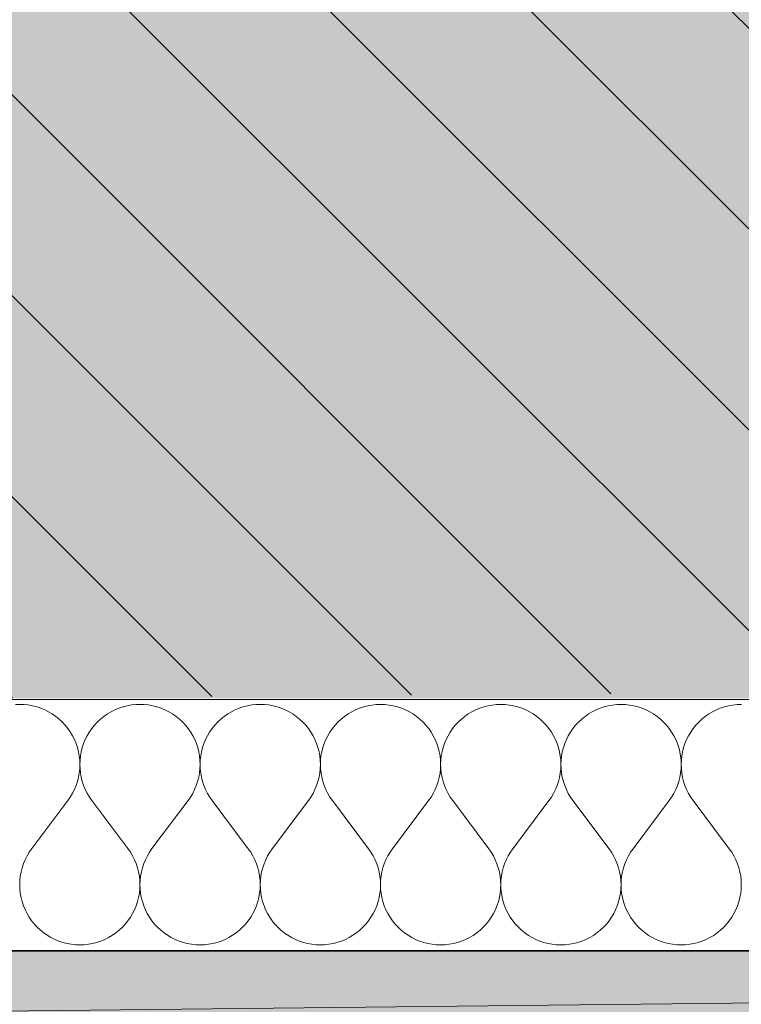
# Model space of a CAD drawing. Header units: millimetres. Extents: x -40276 to 214973, y -147941 to 35228.
# Tile 142 of 256: x -9448 to -8990, y 157 to 781. Entities that reach past the tile are written whole.
import ezdxf

# ---------------------------------------------------------------- set-up
doc = ezdxf.new("R2010")
doc.units = ezdxf.units.MM
doc.header["$MEASUREMENT"] = 0
doc.linetypes.add('Wipeout_Contour', pattern=[1000, 0, -1000])
for name, color, linetype in [('1._POHLED ZÁPADNÍ_2_0_plochy', 7, 'Continuous'), ('1._POHLED ZÁPADNÍ_2_2D prvky - obecné', 7, 'Continuous'), ('1._POHLED ZÁPADNÍ_2_akustické prvky', 7, 'Continuous'), ('1._POHLED ZÁPADNÍ_2_BT_ortho', 7, 'Continuous'), ('1._POHLED ZÁPADNÍ_2_Nové_Výplně – Řezové', 7, 'Continuous'), ('1._POHLED ZÁPADNÍ_2_Výplně – Řezové', 7, 'Continuous')]:
    doc.layers.add(name, color=color, linetype=linetype)

# ---------------------------------------------------------------- blocks, each defined once
blk = doc.blocks.new('*X8', base_point=(-42174.69, -26223.67))
at = {"layer": '1._POHLED ZÁPADNÍ_2_Nové_Výplně – Řezové', "color": 21, "linetype": 'Continuous', "lineweight": 20, "true_color": 0xffaaaa}
for p, q in [((-9447.57, 347.56), (-9450.28, 347.47)), ((-9444.85, 347.47), (-9447.57, 347.56)), ((-9442.14, 347.18), (-9444.85, 347.47)), ((-9439.46, 346.69), (-9442.14, 347.18)), ((-9436.83, 346.02), (-9439.46, 346.69)), ((-9434.25, 345.16), (-9436.83, 346.02)), ((-9431.73, 344.12), (-9434.25, 345.16)), ((-9429.3, 342.9), (-9431.73, 344.12)), ((-9387.21, 344.11), (-9389.64, 342.89)), ((-9384.69, 345.15), (-9387.21, 344.11)), ((-9382.11, 346.01), (-9384.69, 345.15)), ((-9379.48, 346.68), (-9382.11, 346.01)), ((-9376.8, 347.17), (-9379.48, 346.68)), ((-9374.09, 347.46), (-9376.8, 347.17)), ((-9371.38, 347.55), (-9374.09, 347.46)), ((-9368.66, 347.46), (-9371.38, 347.55)), ((-9365.95, 347.16), (-9368.66, 347.46)), ((-9363.27, 346.68), (-9365.95, 347.16)), ((-9360.64, 346.01), (-9363.27, 346.68)), ((-9358.06, 345.15), (-9360.64, 346.01)), ((-9355.54, 344.11), (-9358.06, 345.15)), ((-9353.11, 342.89), (-9355.54, 344.11)), ((-9311.02, 344.1), (-9313.45, 342.88)), ((-9308.5, 345.14), (-9311.02, 344.1)), ((-9305.92, 346), (-9308.5, 345.14)), ((-9303.29, 346.67), (-9305.92, 346)), ((-9300.61, 347.15), (-9303.29, 346.67)), ((-9297.9, 347.44), (-9300.61, 347.15)), ((-9295.18, 347.54), (-9297.9, 347.44)), ((-9292.47, 347.44), (-9295.18, 347.54)), ((-9289.76, 347.15), (-9292.47, 347.44)), ((-9287.08, 346.67), (-9289.76, 347.15)), ((-9284.45, 346), (-9287.08, 346.67)), ((-9281.87, 345.14), (-9284.45, 346)), ((-9279.35, 344.09), (-9281.87, 345.14)), ((-9276.92, 342.88), (-9279.35, 344.09)), ((-9234.83, 344.09), (-9237.26, 342.87)), ((-9232.31, 345.13), (-9234.83, 344.09)), ((-9229.73, 345.99), (-9232.31, 345.13)), ((-9227.1, 346.66), (-9229.73, 345.99)), ((-9224.42, 347.14), (-9227.1, 346.66)), ((-9221.71, 347.43), (-9224.42, 347.14)), ((-9218.99, 347.53), (-9221.71, 347.43)), ((-9216.28, 347.43), (-9218.99, 347.53)), ((-9213.57, 347.14), (-9216.28, 347.43)), ((-9210.89, 346.66), (-9213.57, 347.14)), ((-9208.26, 345.98), (-9210.89, 346.66)), ((-9205.68, 345.12), (-9208.26, 345.98)), ((-9203.16, 344.08), (-9205.68, 345.12)), ((-9200.73, 342.86), (-9203.16, 344.08)), ((-9158.64, 344.08), (-9161.07, 342.86)), ((-9156.12, 345.12), (-9158.64, 344.08)), ((-9153.54, 345.98), (-9156.12, 345.12)), ((-9150.9, 346.65), (-9153.54, 345.98)), ((-9148.23, 347.13), (-9150.9, 346.65)), ((-9145.52, 347.42), (-9148.23, 347.13)), ((-9142.8, 347.52), (-9145.52, 347.42)), ((-9140.09, 347.42), (-9142.8, 347.52)), ((-9137.38, 347.13), (-9140.09, 347.42)), ((-9134.7, 346.65), (-9137.38, 347.13)), ((-9132.07, 345.97), (-9134.7, 346.65)), ((-9129.49, 345.11), (-9132.07, 345.97)), ((-9126.97, 344.07), (-9129.49, 345.11)), ((-9124.54, 342.85), (-9126.97, 344.07)), ((-9082.45, 344.06), (-9084.88, 342.85)), ((-9079.93, 345.1), (-9082.45, 344.06)), ((-9077.35, 345.96), (-9079.93, 345.1)), ((-9074.71, 346.64), (-9077.35, 345.96)), ((-9072.04, 347.12), (-9074.71, 346.64)), ((-9069.33, 347.41), (-9072.04, 347.12)), ((-9066.61, 347.51), (-9069.33, 347.41)), ((-9063.89, 347.41), (-9066.61, 347.51)), ((-9061.19, 347.12), (-9063.89, 347.41)), ((-9058.51, 346.63), (-9061.19, 347.12)), ((-9055.88, 345.96), (-9058.51, 346.63)), ((-9053.3, 345.1), (-9055.88, 345.96)), ((-9050.78, 344.06), (-9053.3, 345.1)), ((-9048.35, 342.84), (-9050.78, 344.06)), ((-9006.25, 344.05), (-9008.69, 342.83)), ((-9003.74, 345.09), (-9006.25, 344.05)), ((-9001.16, 345.95), (-9003.74, 345.09)), ((-8998.52, 346.62), (-9001.16, 345.95)), ((-8995.85, 347.11), (-8998.52, 346.62)), ((-8993.14, 347.4), (-8995.85, 347.11)), ((-8990.42, 347.49), (-8993.14, 347.4)), ((-9426.96, 341.51), (-9429.3, 342.9)), ((-9424.73, 339.96), (-9426.96, 341.51)), ((-9422.61, 338.25), (-9424.73, 339.96)), ((-9420.62, 336.39), (-9422.61, 338.25)), ((-9396.33, 338.25), (-9398.32, 336.39)), ((-9394.21, 339.95), (-9396.33, 338.25)), ((-9391.98, 341.5), (-9394.21, 339.95)), ((-9389.64, 342.89), (-9391.98, 341.5)), ((-9350.77, 341.5), (-9353.11, 342.89)), ((-9348.54, 339.95), (-9350.77, 341.5)), ((-9346.42, 338.24), (-9348.54, 339.95)), ((-9344.43, 336.38), (-9346.42, 338.24)), ((-9320.14, 338.23), (-9322.13, 336.38)), ((-9318.02, 339.94), (-9320.14, 338.23)), ((-9315.79, 341.49), (-9318.02, 339.94)), ((-9313.45, 342.88), (-9315.79, 341.49)), ((-9274.58, 341.49), (-9276.92, 342.88)), ((-9272.35, 339.93), (-9274.58, 341.49)), ((-9270.23, 338.23), (-9272.35, 339.93)), ((-9268.24, 336.37), (-9270.23, 338.23)), ((-9243.95, 338.22), (-9245.94, 336.37)), ((-9241.83, 339.93), (-9243.95, 338.22)), ((-9239.6, 341.48), (-9241.83, 339.93)), ((-9237.26, 342.87), (-9239.6, 341.48)), ((-9198.39, 341.47), (-9200.73, 342.86)), ((-9196.16, 339.92), (-9198.39, 341.47)), ((-9194.04, 338.21), (-9196.16, 339.92)), ((-9192.05, 336.36), (-9194.04, 338.21)), ((-9167.76, 338.21), (-9169.75, 336.36)), ((-9165.64, 339.92), (-9167.76, 338.21)), ((-9163.41, 341.47), (-9165.64, 339.92)), ((-9161.07, 342.86), (-9163.41, 341.47)), ((-9122.2, 341.46), (-9124.54, 342.85)), ((-9119.97, 339.91), (-9122.2, 341.46)), ((-9117.85, 338.2), (-9119.97, 339.91)), ((-9115.86, 336.35), (-9117.85, 338.2)), ((-9091.57, 338.2), (-9093.56, 336.34)), ((-9089.45, 339.91), (-9091.57, 338.2)), ((-9087.22, 341.46), (-9089.45, 339.91)), ((-9084.88, 342.85), (-9087.22, 341.46)), ((-9046.01, 341.45), (-9048.35, 342.84)), ((-9043.78, 339.9), (-9046.01, 341.45)), ((-9041.66, 338.19), (-9043.78, 339.9)), ((-9039.67, 336.34), (-9041.66, 338.19)), ((-9015.38, 338.19), (-9017.37, 336.33)), ((-9013.26, 339.89), (-9015.38, 338.19)), ((-9011.03, 341.45), (-9013.26, 339.89)), ((-9008.69, 342.83), (-9011.03, 341.45)), ((-9418.77, 334.4), (-9420.62, 336.39)), ((-9417.06, 332.28), (-9418.77, 334.4)), ((-9415.51, 330.05), (-9417.06, 332.28)), ((-9401.88, 332.28), (-9403.43, 330.05)), ((-9400.18, 334.4), (-9401.88, 332.28)), ((-9398.32, 336.39), (-9400.18, 334.4)), ((-9342.58, 334.39), (-9344.43, 336.38)), ((-9340.87, 332.27), (-9342.58, 334.39)), ((-9339.32, 330.04), (-9340.87, 332.27)), ((-9325.69, 332.27), (-9327.24, 330.03)), ((-9323.99, 334.39), (-9325.69, 332.27)), ((-9322.13, 336.38), (-9323.99, 334.39)), ((-9266.39, 334.38), (-9268.24, 336.37)), ((-9264.68, 332.26), (-9266.39, 334.38)), ((-9263.13, 330.02), (-9264.68, 332.26)), ((-9249.5, 332.26), (-9251.05, 330.02)), ((-9247.8, 334.38), (-9249.5, 332.26)), ((-9245.94, 336.37), (-9247.8, 334.38)), ((-9190.2, 334.37), (-9192.05, 336.36)), ((-9188.49, 332.25), (-9190.2, 334.37)), ((-9186.94, 330.01), (-9188.49, 332.25)), ((-9173.31, 332.25), (-9174.86, 330.01)), ((-9171.61, 334.36), (-9173.31, 332.25)), ((-9169.75, 336.36), (-9171.61, 334.36)), ((-9114.01, 334.36), (-9115.86, 336.35)), ((-9112.3, 332.24), (-9114.01, 334.36)), ((-9110.75, 330), (-9112.3, 332.24)), ((-9097.12, 332.23), (-9098.67, 330)), ((-9095.41, 334.35), (-9097.12, 332.23)), ((-9093.56, 336.34), (-9095.41, 334.35)), ((-9037.82, 334.34), (-9039.67, 336.34)), ((-9036.11, 332.22), (-9037.82, 334.34)), ((-9034.56, 329.99), (-9036.11, 332.22)), ((-9020.93, 332.22), (-9022.48, 329.99)), ((-9019.22, 334.34), (-9020.93, 332.22)), ((-9017.37, 336.33), (-9019.22, 334.34)), ((-9414.13, 327.71), (-9415.51, 330.05)), ((-9412.91, 325.27), (-9414.13, 327.71)), ((-9411.87, 322.76), (-9412.91, 325.27)), ((-9406.04, 325.27), (-9407.08, 322.76)), ((-9404.82, 327.71), (-9406.04, 325.27)), ((-9403.43, 330.05), (-9404.82, 327.71)), ((-9337.93, 327.7), (-9339.32, 330.04)), ((-9336.72, 325.26), (-9337.93, 327.7)), ((-9335.68, 322.75), (-9336.72, 325.26)), ((-9329.85, 325.26), (-9330.89, 322.75)), ((-9328.63, 327.69), (-9329.85, 325.26)), ((-9327.24, 330.03), (-9328.63, 327.69)), ((-9261.74, 327.68), (-9263.13, 330.02)), ((-9260.53, 325.25), (-9261.74, 327.68)), ((-9259.49, 322.74), (-9260.53, 325.25)), ((-9253.66, 325.25), (-9254.7, 322.74)), ((-9252.44, 327.68), (-9253.66, 325.25)), ((-9251.05, 330.02), (-9252.44, 327.68)), ((-9185.55, 327.67), (-9186.94, 330.01)), ((-9184.34, 325.24), (-9185.55, 327.67)), ((-9183.3, 322.72), (-9184.34, 325.24)), ((-9177.47, 325.24), (-9178.51, 322.72)), ((-9176.25, 327.67), (-9177.47, 325.24)), ((-9174.86, 330.01), (-9176.25, 327.67)), ((-9109.36, 327.66), (-9110.75, 330)), ((-9108.15, 325.23), (-9109.36, 327.66)), ((-9107.11, 322.71), (-9108.15, 325.23)), ((-9101.28, 325.23), (-9102.32, 322.71)), ((-9100.06, 327.66), (-9101.28, 325.23)), ((-9098.67, 330), (-9100.06, 327.66)), ((-9033.17, 327.65), (-9034.56, 329.99)), ((-9031.96, 325.22), (-9033.17, 327.65)), ((-9030.92, 322.7), (-9031.96, 325.22)), ((-9025.09, 325.21), (-9026.13, 322.7)), ((-9023.87, 327.65), (-9025.09, 325.21)), ((-9022.48, 329.99), (-9023.87, 327.65)), ((-9411.01, 320.18), (-9411.87, 322.76)), ((-9410.34, 317.54), (-9411.01, 320.18)), ((-9407.94, 320.18), (-9408.61, 317.54)), ((-9407.08, 322.76), (-9407.94, 320.18)), ((-9334.82, 320.17), (-9335.68, 322.75)), ((-9334.15, 317.53), (-9334.82, 320.17)), ((-9331.75, 320.17), (-9332.42, 317.53)), ((-9330.89, 322.75), (-9331.75, 320.17)), ((-9258.63, 320.15), (-9259.49, 322.74)), ((-9257.96, 317.52), (-9258.63, 320.15)), ((-9255.56, 320.15), (-9256.23, 317.52)), ((-9254.7, 322.74), (-9255.56, 320.15)), ((-9182.44, 320.14), (-9183.3, 322.72)), ((-9181.77, 317.51), (-9182.44, 320.14)), ((-9179.37, 320.14), (-9180.04, 317.51)), ((-9178.51, 322.72), (-9179.37, 320.14)), ((-9106.25, 320.13), (-9107.11, 322.71)), ((-9105.58, 317.49), (-9106.25, 320.13)), ((-9103.18, 320.13), (-9103.85, 317.49)), ((-9102.32, 322.71), (-9103.18, 320.13)), ((-9030.06, 320.12), (-9030.92, 322.7)), ((-9029.39, 317.48), (-9030.06, 320.12)), ((-9026.98, 320.12), (-9027.66, 317.48)), ((-9026.13, 322.7), (-9026.98, 320.12)), ((-9409.86, 314.86), (-9410.34, 317.54)), ((-9409.57, 312.16), (-9409.86, 314.86)), ((-9409.48, 309.44), (-9409.57, 312.16)), ((-9409.38, 312.16), (-9409.48, 309.44)), ((-9409.09, 314.86), (-9409.38, 312.16)), ((-9408.61, 317.54), (-9409.09, 314.86)), ((-9333.67, 314.85), (-9334.15, 317.53)), ((-9333.38, 312.15), (-9333.67, 314.85)), ((-9333.29, 309.43), (-9333.38, 312.15)), ((-9333.19, 312.15), (-9333.29, 309.43)), ((-9332.9, 314.85), (-9333.19, 312.15)), ((-9332.42, 317.53), (-9332.9, 314.85)), ((-9257.48, 314.84), (-9257.96, 317.52)), ((-9257.19, 312.13), (-9257.48, 314.84)), ((-9257.1, 309.42), (-9257.19, 312.13)), ((-9257, 312.13), (-9257.1, 309.42)), ((-9256.71, 314.84), (-9257, 312.13)), ((-9256.23, 317.52), (-9256.71, 314.84)), ((-9181.29, 314.83), (-9181.77, 317.51)), ((-9181, 312.12), (-9181.29, 314.83)), ((-9180.9, 309.4), (-9181, 312.12)), ((-9180.81, 312.12), (-9180.9, 309.4)), ((-9180.52, 314.83), (-9180.81, 312.12)), ((-9180.04, 317.51), (-9180.52, 314.83)), ((-9105.1, 314.82), (-9105.58, 317.49)), ((-9104.81, 312.11), (-9105.1, 314.82)), ((-9104.71, 309.39), (-9104.81, 312.11)), ((-9104.62, 312.11), (-9104.71, 309.39)), ((-9104.33, 314.82), (-9104.62, 312.11)), ((-9103.85, 317.49), (-9104.33, 314.82)), ((-9028.91, 314.8), (-9029.39, 317.48)), ((-9028.62, 312.1), (-9028.91, 314.8)), ((-9028.52, 309.38), (-9028.62, 312.1)), ((-9028.43, 312.1), (-9028.52, 309.38)), ((-9028.14, 314.8), (-9028.43, 312.1)), ((-9027.66, 317.48), (-9028.14, 314.8)), ((-9409.87, 304.02), (-9409.58, 306.72)), ((-9409.58, 306.72), (-9409.48, 309.44)), ((-9409.48, 309.44), (-9409.38, 306.72)), ((-9409.38, 306.72), (-9409.09, 304.02)), ((-9333.68, 304), (-9333.39, 306.71)), ((-9333.39, 306.71), (-9333.29, 309.43)), ((-9333.29, 309.43), (-9333.19, 306.71)), ((-9333.19, 306.71), (-9332.9, 304)), ((-9257.49, 303.99), (-9257.19, 306.7)), ((-9257.19, 306.7), (-9257.1, 309.42)), ((-9257.1, 309.42), (-9257, 306.7)), ((-9257, 306.7), (-9256.7, 303.99)), ((-9181.3, 303.98), (-9181, 306.69)), ((-9181, 306.69), (-9180.9, 309.4)), ((-9180.9, 309.4), (-9180.81, 306.69)), ((-9180.81, 306.69), (-9180.51, 303.98)), ((-9105.11, 303.97), (-9104.81, 306.67)), ((-9104.81, 306.67), (-9104.71, 309.39)), ((-9104.71, 309.39), (-9104.62, 306.67)), ((-9104.62, 306.67), (-9104.32, 303.97)), ((-9028.92, 303.96), (-9028.62, 306.66)), ((-9028.62, 306.66), (-9028.52, 309.38)), ((-9028.52, 309.38), (-9028.43, 306.66)), ((-9028.43, 306.66), (-9028.13, 303.96)), ((-9411.03, 298.7), (-9410.35, 301.34)), ((-9410.35, 301.34), (-9409.87, 304.02)), ((-9409.09, 304.02), (-9408.6, 301.34)), ((-9408.6, 301.34), (-9407.93, 298.7)), ((-9334.84, 298.69), (-9334.16, 301.33)), ((-9334.16, 301.33), (-9333.68, 304)), ((-9332.9, 304), (-9332.41, 301.33)), ((-9332.41, 301.33), (-9331.74, 298.69)), ((-9258.65, 298.68), (-9257.97, 301.32)), ((-9257.97, 301.32), (-9257.49, 303.99)), ((-9256.7, 303.99), (-9256.22, 301.32)), ((-9256.22, 301.32), (-9255.55, 298.68)), ((-9182.46, 298.67), (-9181.78, 301.3)), ((-9181.78, 301.3), (-9181.3, 303.98)), ((-9180.51, 303.98), (-9180.03, 301.3)), ((-9180.03, 301.3), (-9179.36, 298.67)), ((-9106.27, 298.66), (-9105.59, 301.29)), ((-9105.59, 301.29), (-9105.11, 303.97)), ((-9104.32, 303.97), (-9103.84, 301.29)), ((-9103.84, 301.29), (-9103.16, 298.66)), ((-9030.08, 298.65), (-9029.4, 301.28)), ((-9029.4, 301.28), (-9028.92, 303.96)), ((-9028.13, 303.96), (-9027.65, 301.28)), ((-9027.65, 301.28), (-9026.97, 298.64)), ((-9414.15, 291.18), (-9412.93, 293.61)), ((-9412.93, 293.61), (-9411.89, 296.12)), ((-9411.89, 296.12), (-9411.03, 298.7)), ((-9407.93, 298.7), (-9407.07, 296.12)), ((-9407.07, 296.12), (-9406.02, 293.61)), ((-9406.02, 293.61), (-9404.8, 291.18)), ((-9337.96, 291.17), (-9336.74, 293.6)), ((-9336.74, 293.6), (-9335.7, 296.11)), ((-9335.7, 296.11), (-9334.84, 298.69)), ((-9331.74, 298.69), (-9330.88, 296.11)), ((-9330.88, 296.11), (-9329.83, 293.6)), ((-9329.83, 293.6), (-9328.61, 291.17)), ((-9261.77, 291.16), (-9260.55, 293.59)), ((-9260.55, 293.59), (-9259.51, 296.1)), ((-9259.51, 296.1), (-9258.65, 298.68)), ((-9255.55, 298.68), (-9254.69, 296.1)), ((-9254.69, 296.1), (-9253.64, 293.59)), ((-9253.64, 293.59), (-9252.42, 291.15)), ((-9185.58, 291.14), (-9184.36, 293.58)), ((-9184.36, 293.58), (-9183.32, 296.09)), ((-9183.32, 296.09), (-9182.46, 298.67)), ((-9179.36, 298.67), (-9178.49, 296.09)), ((-9178.49, 296.09), (-9177.45, 293.57)), ((-9177.45, 293.57), (-9176.23, 291.14)), ((-9109.39, 291.13), (-9108.17, 293.56)), ((-9108.17, 293.56), (-9107.13, 296.08)), ((-9107.13, 296.08), (-9106.27, 298.66)), ((-9103.16, 298.66), (-9102.3, 296.08)), ((-9102.3, 296.08), (-9101.26, 293.56)), ((-9101.26, 293.56), (-9100.04, 291.13)), ((-9033.2, 291.12), (-9031.98, 293.55)), ((-9031.98, 293.55), (-9030.94, 296.06)), ((-9030.94, 296.06), (-9030.08, 298.65)), ((-9026.97, 298.64), (-9026.11, 296.06)), ((-9026.11, 296.06), (-9025.07, 293.55)), ((-9025.07, 293.55), (-9023.85, 291.12)), ((-9417.1, 286.61), (-9415.55, 288.84)), ((-9415.55, 288.84), (-9414.15, 291.18)), ((-9404.8, 291.18), (-9403.41, 288.84)), ((-9403.41, 288.84), (-9401.86, 286.61)), ((-9340.91, 286.6), (-9339.35, 288.83)), ((-9339.35, 288.83), (-9337.96, 291.17)), ((-9328.61, 291.17), (-9327.22, 288.83)), ((-9327.22, 288.83), (-9325.67, 286.59)), ((-9264.72, 286.58), (-9263.16, 288.82)), ((-9263.16, 288.82), (-9261.77, 291.16)), ((-9252.42, 291.15), (-9251.03, 288.82)), ((-9251.03, 288.82), (-9249.48, 286.58)), ((-9188.53, 286.57), (-9186.97, 288.81)), ((-9186.97, 288.81), (-9185.58, 291.14)), ((-9176.23, 291.14), (-9174.84, 288.8)), ((-9174.84, 288.8), (-9173.29, 286.57)), ((-9112.34, 286.56), (-9110.78, 288.79)), ((-9110.78, 288.79), (-9109.39, 291.13)), ((-9100.04, 291.13), (-9098.65, 288.79)), ((-9098.65, 288.79), (-9097.1, 286.56)), ((-9036.15, 286.55), (-9034.59, 288.78)), ((-9034.59, 288.78), (-9033.2, 291.12)), ((-9023.85, 291.12), (-9022.46, 288.78)), ((-9022.46, 288.78), (-9020.91, 286.55)), ((-9439.96, 256.14), (-9417.1, 286.61)), ((-9379.01, 256.13), (-9401.86, 286.61)), ((-9363.77, 256.12), (-9340.91, 286.6)), ((-9302.82, 256.11), (-9325.67, 286.59)), ((-9287.58, 256.11), (-9264.72, 286.58)), ((-9226.63, 256.1), (-9249.48, 286.58)), ((-9211.39, 256.1), (-9188.53, 286.57)), ((-9150.44, 256.09), (-9173.29, 286.57)), ((-9135.2, 256.09), (-9112.34, 286.56)), ((-9074.25, 256.08), (-9097.1, 286.56)), ((-9059.01, 256.08), (-9036.15, 286.55)), ((-8998.06, 256.07), (-9020.91, 286.55)), ((-9439.96, 256.14), (-9441.51, 253.9)), ((-9377.46, 253.89), (-9379.01, 256.13)), ((-9363.77, 256.12), (-9365.32, 253.89)), ((-9301.26, 253.88), (-9302.82, 256.11)), ((-9287.58, 256.11), (-9289.13, 253.88)), ((-9225.07, 253.87), (-9226.63, 256.1)), ((-9211.39, 256.1), (-9212.94, 253.87)), ((-9148.88, 253.86), (-9150.44, 256.09)), ((-9135.2, 256.09), (-9136.75, 253.86)), ((-9072.69, 253.85), (-9074.25, 256.08)), ((-9059.01, 256.08), (-9060.56, 253.84)), ((-8996.5, 253.83), (-8998.06, 256.07)), ((-9442.91, 251.56), (-9444.13, 249.13)), ((-9441.51, 253.9), (-9442.91, 251.56)), ((-9376.07, 251.55), (-9377.46, 253.89)), ((-9374.85, 249.12), (-9376.07, 251.55)), ((-9366.71, 251.55), (-9367.93, 249.12)), ((-9365.32, 253.89), (-9366.71, 251.55)), ((-9299.87, 251.54), (-9301.26, 253.88)), ((-9298.66, 249.11), (-9299.87, 251.54)), ((-9290.52, 251.54), (-9291.74, 249.11)), ((-9289.13, 253.88), (-9290.52, 251.54)), ((-9223.68, 251.53), (-9225.07, 253.87)), ((-9222.46, 249.1), (-9223.68, 251.53)), ((-9214.33, 251.53), (-9215.55, 249.1)), ((-9212.94, 253.87), (-9214.33, 251.53)), ((-9147.49, 251.52), (-9148.88, 253.86)), ((-9146.27, 249.09), (-9147.49, 251.52)), ((-9138.14, 251.52), (-9139.36, 249.09)), ((-9136.75, 253.86), (-9138.14, 251.52)), ((-9071.3, 251.51), (-9072.69, 253.85)), ((-9070.08, 249.07), (-9071.3, 251.51)), ((-9061.95, 251.51), (-9063.17, 249.07)), ((-9060.56, 253.84), (-9061.95, 251.51)), ((-8995.11, 251.5), (-8996.5, 253.83)), ((-8993.89, 249.06), (-8995.11, 251.5)), ((-9446.03, 244.04), (-9446.71, 241.4)), ((-9445.17, 246.62), (-9446.03, 244.04)), ((-9444.13, 249.13), (-9445.17, 246.62)), ((-9373.8, 246.61), (-9374.85, 249.12)), ((-9372.94, 244.03), (-9373.8, 246.61)), ((-9372.27, 241.39), (-9372.94, 244.03)), ((-9369.84, 244.03), (-9370.52, 241.39)), ((-9368.98, 246.61), (-9369.84, 244.03)), ((-9367.93, 249.12), (-9368.98, 246.61)), ((-9297.61, 246.6), (-9298.66, 249.11)), ((-9296.75, 244.02), (-9297.61, 246.6)), ((-9296.08, 241.38), (-9296.75, 244.02)), ((-9293.65, 244.02), (-9294.32, 241.38)), ((-9292.79, 246.6), (-9293.65, 244.02)), ((-9291.74, 249.11), (-9292.79, 246.6)), ((-9221.42, 246.59), (-9222.46, 249.1)), ((-9220.56, 244), (-9221.42, 246.59)), ((-9219.89, 241.37), (-9220.56, 244)), ((-9217.46, 244), (-9218.13, 241.37)), ((-9216.6, 246.58), (-9217.46, 244)), ((-9215.55, 249.1), (-9216.6, 246.58)), ((-9145.23, 246.57), (-9146.27, 249.09)), ((-9144.37, 243.99), (-9145.23, 246.57)), ((-9143.7, 241.36), (-9144.37, 243.99)), ((-9141.27, 243.99), (-9141.94, 241.36)), ((-9140.41, 246.57), (-9141.27, 243.99)), ((-9139.36, 249.09), (-9140.41, 246.57)), ((-9069.04, 246.56), (-9070.08, 249.07)), ((-9068.18, 243.98), (-9069.04, 246.56)), ((-9067.51, 241.35), (-9068.18, 243.98)), ((-9065.08, 243.98), (-9065.75, 241.35)), ((-9064.22, 246.56), (-9065.08, 243.98)), ((-9063.17, 249.07), (-9064.22, 246.56)), ((-8992.85, 246.55), (-8993.89, 249.06)), ((-8991.99, 243.97), (-8992.85, 246.55)), ((-8991.32, 241.33), (-8991.99, 243.97)), ((-9447.19, 238.73), (-9447.48, 236.02)), ((-9446.71, 241.4), (-9447.19, 238.73)), ((-9371.78, 238.72), (-9372.27, 241.39)), ((-9371.49, 236.01), (-9371.78, 238.72)), ((-9371, 238.72), (-9371.29, 236.01)), ((-9370.52, 241.39), (-9371, 238.72)), ((-9295.59, 238.7), (-9296.08, 241.38)), ((-9295.3, 236), (-9295.59, 238.7)), ((-9294.81, 238.7), (-9295.1, 236)), ((-9294.32, 241.38), (-9294.81, 238.7)), ((-9219.4, 238.69), (-9219.89, 241.37)), ((-9219.11, 235.99), (-9219.4, 238.69)), ((-9218.62, 238.69), (-9218.91, 235.99)), ((-9218.13, 241.37), (-9218.62, 238.69)), ((-9143.21, 238.68), (-9143.7, 241.36)), ((-9142.92, 235.98), (-9143.21, 238.68)), ((-9142.43, 238.68), (-9142.72, 235.98)), ((-9141.94, 241.36), (-9142.43, 238.68)), ((-9067.02, 238.67), (-9067.51, 241.35)), ((-9066.73, 235.96), (-9067.02, 238.67)), ((-9066.24, 238.67), (-9066.53, 235.96)), ((-9065.75, 241.35), (-9066.24, 238.67)), ((-8990.83, 238.66), (-8991.32, 241.33)), ((-8990.54, 235.95), (-8990.83, 238.66)), ((-9447.48, 236.02), (-9447.58, 233.3)), ((-9447.58, 233.3), (-9447.49, 230.58)), ((-9371.39, 233.29), (-9371.49, 236.01)), ((-9371.49, 230.57), (-9371.39, 233.29)), ((-9371.29, 236.01), (-9371.39, 233.29)), ((-9371.39, 233.29), (-9371.3, 230.57)), ((-9295.2, 233.28), (-9295.3, 236)), ((-9295.3, 230.56), (-9295.2, 233.28)), ((-9295.1, 236), (-9295.2, 233.28)), ((-9295.2, 233.28), (-9295.11, 230.56)), ((-9219.01, 233.27), (-9219.11, 235.99)), ((-9219.11, 230.55), (-9219.01, 233.27)), ((-9218.91, 235.99), (-9219.01, 233.27)), ((-9219.01, 233.27), (-9218.92, 230.55)), ((-9142.82, 233.26), (-9142.92, 235.98)), ((-9142.92, 230.54), (-9142.82, 233.26)), ((-9142.72, 235.98), (-9142.82, 233.26)), ((-9142.82, 233.26), (-9142.73, 230.54)), ((-9066.63, 233.25), (-9066.73, 235.96)), ((-9066.73, 230.53), (-9066.63, 233.25)), ((-9066.53, 235.96), (-9066.63, 233.25)), ((-9066.63, 233.25), (-9066.54, 230.53)), ((-8990.44, 233.23), (-8990.54, 235.95)), ((-8990.54, 230.51), (-8990.44, 233.23)), ((-9447.49, 230.58), (-9447.2, 227.88)), ((-9447.2, 227.88), (-9446.72, 225.2)), ((-9446.72, 225.2), (-9446.05, 222.57)), ((-9372.93, 222.55), (-9372.26, 225.19)), ((-9372.26, 225.19), (-9371.78, 227.87)), ((-9371.78, 227.87), (-9371.49, 230.57)), ((-9371.3, 230.57), (-9371.01, 227.87)), ((-9371.01, 227.87), (-9370.53, 225.19)), ((-9370.53, 225.19), (-9369.86, 222.55)), ((-9296.74, 222.54), (-9296.07, 225.18)), ((-9296.07, 225.18), (-9295.59, 227.86)), ((-9295.59, 227.86), (-9295.3, 230.56)), ((-9295.11, 230.56), (-9294.82, 227.86)), ((-9294.82, 227.86), (-9294.34, 225.18)), ((-9294.34, 225.18), (-9293.67, 222.54)), ((-9220.55, 222.53), (-9219.88, 225.17)), ((-9219.88, 225.17), (-9219.4, 227.84)), ((-9219.4, 227.84), (-9219.11, 230.55)), ((-9218.92, 230.55), (-9218.63, 227.84)), ((-9218.63, 227.84), (-9218.15, 225.17)), ((-9218.15, 225.17), (-9217.48, 222.53)), ((-9144.36, 222.52), (-9143.69, 225.16)), ((-9143.69, 225.16), (-9143.21, 227.83)), ((-9143.21, 227.83), (-9142.92, 230.54)), ((-9142.73, 230.54), (-9142.44, 227.83)), ((-9142.44, 227.83), (-9141.96, 225.16)), ((-9141.96, 225.16), (-9141.29, 222.52)), ((-9068.17, 222.51), (-9067.5, 225.14)), ((-9067.5, 225.14), (-9067.02, 227.82)), ((-9067.02, 227.82), (-9066.73, 230.53)), ((-9066.54, 230.53), (-9066.25, 227.82)), ((-9066.25, 227.82), (-9065.77, 225.14)), ((-9065.77, 225.14), (-9065.1, 222.51)), ((-8991.98, 222.5), (-8991.31, 225.13)), ((-8991.31, 225.13), (-8990.83, 227.81)), ((-8990.83, 227.81), (-8990.54, 230.51)), ((-9446.05, 222.57), (-9445.19, 219.98)), ((-9445.19, 219.98), (-9444.15, 217.47)), ((-9374.83, 217.46), (-9373.79, 219.97)), ((-9373.79, 219.97), (-9372.93, 222.55)), ((-9369.86, 222.55), (-9369, 219.97)), ((-9369, 219.97), (-9367.96, 217.46)), ((-9298.64, 217.45), (-9297.6, 219.96)), ((-9297.6, 219.96), (-9296.74, 222.54)), ((-9293.67, 222.54), (-9292.81, 219.96)), ((-9292.81, 219.96), (-9291.77, 217.45)), ((-9222.45, 217.44), (-9221.41, 219.95)), ((-9221.41, 219.95), (-9220.55, 222.53)), ((-9217.48, 222.53), (-9216.62, 219.95)), ((-9216.62, 219.95), (-9215.58, 217.43)), ((-9146.26, 217.42), (-9145.22, 219.94)), ((-9145.22, 219.94), (-9144.36, 222.52)), ((-9141.29, 222.52), (-9140.43, 219.94)), ((-9140.43, 219.94), (-9139.39, 217.42)), ((-9070.07, 217.41), (-9069.03, 219.93)), ((-9069.03, 219.93), (-9068.17, 222.51)), ((-9065.1, 222.51), (-9064.24, 219.93)), ((-9064.24, 219.93), (-9063.2, 217.41)), ((-8993.88, 217.4), (-8992.84, 219.91)), ((-8992.84, 219.91), (-8991.98, 222.5)), ((-9444.15, 217.47), (-9442.93, 215.04)), ((-9442.93, 215.04), (-9441.55, 212.7)), ((-9441.55, 212.7), (-9440, 210.46)), ((-9378.99, 210.45), (-9377.44, 212.69)), ((-9377.44, 212.69), (-9376.05, 215.03)), ((-9376.05, 215.03), (-9374.83, 217.46)), ((-9367.96, 217.46), (-9366.74, 215.02)), ((-9366.74, 215.02), (-9365.36, 212.68)), ((-9365.36, 212.68), (-9363.81, 210.45)), ((-9302.8, 210.44), (-9301.24, 212.67)), ((-9301.24, 212.67), (-9299.86, 215.01)), ((-9299.86, 215.01), (-9298.64, 217.45)), ((-9291.77, 217.45), (-9290.55, 215.01)), ((-9290.55, 215.01), (-9289.17, 212.67)), ((-9289.17, 212.67), (-9287.62, 210.44)), ((-9226.61, 210.43), (-9225.05, 212.66)), ((-9225.05, 212.66), (-9223.67, 215)), ((-9223.67, 215), (-9222.45, 217.44)), ((-9215.58, 217.43), (-9214.36, 215)), ((-9214.36, 215), (-9212.98, 212.66)), ((-9212.98, 212.66), (-9211.43, 210.42)), ((-9150.41, 210.42), (-9148.86, 212.65)), ((-9148.86, 212.65), (-9147.48, 214.99)), ((-9147.48, 214.99), (-9146.26, 217.42)), ((-9139.39, 217.42), (-9138.17, 214.99)), ((-9138.17, 214.99), (-9136.79, 212.65)), ((-9136.79, 212.65), (-9135.24, 210.41)), ((-9074.22, 210.4), (-9072.67, 212.64)), ((-9072.67, 212.64), (-9071.29, 214.98)), ((-9071.29, 214.98), (-9070.07, 217.41)), ((-9063.2, 217.41), (-9061.98, 214.98)), ((-9061.98, 214.98), (-9060.6, 212.64)), ((-9060.6, 212.64), (-9059.04, 210.4)), ((-8998.03, 210.39), (-8996.48, 212.63)), ((-8996.48, 212.63), (-8995.1, 214.97)), ((-8995.1, 214.97), (-8993.88, 217.4)), ((-9440, 210.46), (-9438.29, 208.34)), ((-9438.29, 208.34), (-9436.44, 206.35)), ((-9436.44, 206.35), (-9434.45, 204.49)), ((-9384.54, 204.49), (-9382.55, 206.34)), ((-9382.55, 206.34), (-9380.69, 208.33)), ((-9380.69, 208.33), (-9378.99, 210.45)), ((-9363.81, 210.45), (-9362.1, 208.33)), ((-9362.1, 208.33), (-9360.25, 206.34)), ((-9360.25, 206.34), (-9358.26, 204.48)), ((-9308.35, 204.47), (-9306.36, 206.33)), ((-9306.36, 206.33), (-9304.5, 208.32)), ((-9304.5, 208.32), (-9302.8, 210.44)), ((-9287.62, 210.44), (-9285.91, 208.32)), ((-9285.91, 208.32), (-9284.06, 206.33)), ((-9284.06, 206.33), (-9282.07, 204.47)), ((-9232.16, 204.46), (-9230.17, 206.32)), ((-9230.17, 206.32), (-9228.31, 208.31)), ((-9228.31, 208.31), (-9226.61, 210.43)), ((-9211.43, 210.42), (-9209.72, 208.31)), ((-9209.72, 208.31), (-9207.87, 206.31)), ((-9207.87, 206.31), (-9205.88, 204.46)), ((-9155.97, 204.45), (-9153.97, 206.31)), ((-9153.97, 206.31), (-9152.12, 208.3)), ((-9152.12, 208.3), (-9150.41, 210.42)), ((-9135.24, 210.41), (-9133.53, 208.29)), ((-9133.53, 208.29), (-9131.68, 206.3)), ((-9131.68, 206.3), (-9129.69, 204.45)), ((-9079.78, 204.44), (-9077.78, 206.29)), ((-9077.78, 206.29), (-9075.93, 208.29)), ((-9075.93, 208.29), (-9074.22, 210.4)), ((-9059.04, 210.4), (-9057.34, 208.28)), ((-9057.34, 208.28), (-9055.49, 206.29)), ((-9055.49, 206.29), (-9053.5, 204.44)), ((-9003.58, 204.43), (-9001.59, 206.28)), ((-9001.59, 206.28), (-8999.74, 208.27)), ((-8999.74, 208.27), (-8998.03, 210.39)), ((-9434.45, 204.49), (-9432.33, 202.79)), ((-9432.33, 202.79), (-9430.1, 201.23)), ((-9430.1, 201.23), (-9427.76, 199.84)), ((-9427.76, 199.84), (-9425.32, 198.63)), ((-9393.66, 198.62), (-9391.23, 199.84)), ((-9391.23, 199.84), (-9388.89, 201.23)), ((-9388.89, 201.23), (-9386.66, 202.78)), ((-9386.66, 202.78), (-9384.54, 204.49)), ((-9358.26, 204.48), (-9356.14, 202.77)), ((-9356.14, 202.77), (-9353.91, 201.22)), ((-9353.91, 201.22), (-9351.57, 199.83)), ((-9351.57, 199.83), (-9349.13, 198.61)), ((-9317.47, 198.61), (-9315.04, 199.83)), ((-9315.04, 199.83), (-9312.7, 201.22)), ((-9312.7, 201.22), (-9310.46, 202.77)), ((-9310.46, 202.77), (-9308.35, 204.47)), ((-9282.07, 204.47), (-9279.95, 202.76)), ((-9279.95, 202.76), (-9277.72, 201.21)), ((-9277.72, 201.21), (-9275.38, 199.82)), ((-9275.38, 199.82), (-9272.94, 198.6)), ((-9241.28, 198.6), (-9238.85, 199.82)), ((-9238.85, 199.82), (-9236.51, 201.2)), ((-9236.51, 201.2), (-9234.27, 202.76)), ((-9234.27, 202.76), (-9232.16, 204.46)), ((-9205.88, 204.46), (-9203.76, 202.75)), ((-9203.76, 202.75), (-9201.52, 201.2)), ((-9201.52, 201.2), (-9199.19, 199.81)), ((-9199.19, 199.81), (-9196.75, 198.59)), ((-9165.09, 198.59), (-9162.66, 199.8)), ((-9162.66, 199.8), (-9160.32, 201.19)), ((-9160.32, 201.19), (-9158.08, 202.74)), ((-9158.08, 202.74), (-9155.97, 204.45)), ((-9129.69, 204.45), (-9127.57, 202.74)), ((-9127.57, 202.74), (-9125.33, 201.19)), ((-9125.33, 201.19), (-9123, 199.8)), ((-9123, 199.8), (-9120.56, 198.58)), ((-9088.9, 198.57), (-9086.47, 199.79)), ((-9086.47, 199.79), (-9084.13, 201.18)), ((-9084.13, 201.18), (-9081.89, 202.73)), ((-9081.89, 202.73), (-9079.78, 204.44)), ((-9053.5, 204.44), (-9051.38, 202.73)), ((-9051.38, 202.73), (-9049.14, 201.18)), ((-9049.14, 201.18), (-9046.8, 199.79)), ((-9046.8, 199.79), (-9044.37, 198.57)), ((-9012.71, 198.56), (-9010.28, 199.78)), ((-9010.28, 199.78), (-9007.94, 201.17)), ((-9007.94, 201.17), (-9005.7, 202.72)), ((-9005.7, 202.72), (-9003.58, 204.43)), ((-9425.32, 198.63), (-9422.81, 197.58)), ((-9422.81, 197.58), (-9420.23, 196.72)), ((-9420.23, 196.72), (-9417.59, 196.05)), ((-9417.59, 196.05), (-9414.92, 195.57)), ((-9414.92, 195.57), (-9412.21, 195.28)), ((-9412.21, 195.28), (-9409.49, 195.18)), ((-9409.49, 195.18), (-9406.78, 195.27)), ((-9406.78, 195.27), (-9404.07, 195.57)), ((-9404.07, 195.57), (-9401.39, 196.05)), ((-9401.39, 196.05), (-9398.76, 196.72)), ((-9398.76, 196.72), (-9396.18, 197.58)), ((-9396.18, 197.58), (-9393.66, 198.62)), ((-9349.13, 198.61), (-9346.62, 197.57)), ((-9346.62, 197.57), (-9344.04, 196.71)), ((-9344.04, 196.71), (-9341.4, 196.04)), ((-9341.4, 196.04), (-9338.73, 195.56)), ((-9338.73, 195.56), (-9336.02, 195.26)), ((-9336.02, 195.26), (-9333.3, 195.17)), ((-9333.3, 195.17), (-9330.58, 195.26)), ((-9330.58, 195.26), (-9327.88, 195.55)), ((-9327.88, 195.55), (-9325.2, 196.04)), ((-9325.2, 196.04), (-9322.57, 196.71)), ((-9322.57, 196.71), (-9319.98, 197.57)), ((-9319.98, 197.57), (-9317.47, 198.61)), ((-9272.94, 198.6), (-9270.43, 197.56)), ((-9270.43, 197.56), (-9267.85, 196.7)), ((-9267.85, 196.7), (-9265.21, 196.03)), ((-9265.21, 196.03), (-9262.54, 195.54)), ((-9262.54, 195.54), (-9259.83, 195.25)), ((-9259.83, 195.25), (-9257.11, 195.15)), ((-9257.11, 195.15), (-9254.39, 195.25)), ((-9254.39, 195.25), (-9251.69, 195.54)), ((-9251.69, 195.54), (-9249.01, 196.02)), ((-9249.01, 196.02), (-9246.38, 196.7)), ((-9246.38, 196.7), (-9243.79, 197.56)), ((-9243.79, 197.56), (-9241.28, 198.6)), ((-9196.75, 198.59), (-9194.24, 197.55)), ((-9194.24, 197.55), (-9191.66, 196.69)), ((-9191.66, 196.69), (-9189.02, 196.02)), ((-9189.02, 196.02), (-9186.35, 195.53)), ((-9186.35, 195.53), (-9183.64, 195.24)), ((-9183.64, 195.24), (-9180.92, 195.14)), ((-9180.92, 195.14), (-9178.2, 195.24)), ((-9178.2, 195.24), (-9175.5, 195.53)), ((-9175.5, 195.53), (-9172.82, 196.01)), ((-9172.82, 196.01), (-9170.19, 196.69)), ((-9170.19, 196.69), (-9167.6, 197.54)), ((-9167.6, 197.54), (-9165.09, 198.59)), ((-9120.56, 198.58), (-9118.05, 197.54)), ((-9118.05, 197.54), (-9115.47, 196.68)), ((-9115.47, 196.68), (-9112.83, 196)), ((-9112.83, 196), (-9110.16, 195.52)), ((-9110.16, 195.52), (-9107.45, 195.23)), ((-9107.45, 195.23), (-9104.73, 195.13)), ((-9104.73, 195.13), (-9102.01, 195.23)), ((-9102.01, 195.23), (-9099.31, 195.52)), ((-9099.31, 195.52), (-9096.63, 196)), ((-9096.63, 196), (-9093.99, 196.67)), ((-9093.99, 196.67), (-9091.41, 197.53)), ((-9091.41, 197.53), (-9088.9, 198.57)), ((-9044.37, 198.57), (-9041.86, 197.53)), ((-9041.86, 197.53), (-9039.28, 196.67)), ((-9039.28, 196.67), (-9036.64, 195.99)), ((-9036.64, 195.99), (-9033.97, 195.51)), ((-9033.97, 195.51), (-9031.26, 195.22)), ((-9031.26, 195.22), (-9028.54, 195.12)), ((-9028.54, 195.12), (-9025.82, 195.22)), ((-9025.82, 195.22), (-9023.12, 195.51)), ((-9023.12, 195.51), (-9020.44, 195.99)), ((-9020.44, 195.99), (-9017.8, 196.66)), ((-9017.8, 196.66), (-9015.22, 197.52)), ((-9015.22, 197.52), (-9012.71, 198.56))]:
    blk.add_line(p, q, dxfattribs=at)

msp = doc.modelspace()

# ---------------------------------------------------------------- hatches: boundary and pattern name
at = {"layer": '1._POHLED ZÁPADNÍ_2_0_plochy', "linetype": 'Continuous', "lineweight": 0, "true_color": 0x725616}
msp.add_hatch(color=46, dxfattribs=at).paths.add_polyline_path([(-40276.11, 380.05), (-40276.11, -1043.68), (-26430.13, -1753.82), (-207.83, -1407.24, 0.378179), (2221.6, 744.43), (1454.58, 22244.44), (546.81, 28172.03), (-1346.6, 35227.52), (-3442.11, 35227.52), (-1029.19, 25664.88), (-238.38, 17796.01), (-239.22, 14109.25), (861.41, 14093.65), (783.04, 8563.06), (-240.47, 8577.57), (-242.36, 270.44), (-4572.17, 250.22), (-4572.63, 350.63), (-5872.68, 344.56), (-5872.22, 244.16), (-7761.04, 235.34), (-7759.92, 351.1), (-8809.82, 361.27), (-8811.09, 230.44), (-11400.33, 218.35), (-11400.37, 351.08), (-12450.37, 350.77), (-12450.33, 213.45), (-13471.16, 208.68), (-13473.3, 368.51), (-14863.29, 349.89), (-14861.31, 202.19), (-20482.16, 175.95), (-20484.75, 349.86), (-26651.76, 257.8), (-26680.1, 83.42), (-26744.58, -483.48), (-39549.98, 311.19)])
at = {"layer": '1._POHLED ZÁPADNÍ_2_0_plochy', "linetype": 'Continuous', "lineweight": 20, "true_color": 0xffaaaa}
h = msp.add_hatch(dxfattribs=at)
h.set_pattern_fill('Izolační_tvárnice_0002', color=21, style=0, pattern_type=2)
h.set_pattern_definition([(315, (-10360.18, 9405.31), (63.6396, 63.6396), [])])
h.paths.add_polyline_path([(-10906.33, 18690.21), (-10970.68, 9084.15), (-20311.44, 10009.93), (-20479.41, 269.75), (-242.33, 419.76), (-238.38, 17796.01)])
at = {"layer": '1._POHLED ZÁPADNÍ_2_Výplně – Řezové', "linetype": 'Continuous', "lineweight": 13}
msp.add_hatch(color=254, dxfattribs=at).paths.add_polyline_path([(-10060.55, 1201.47), (-10060.68, 351.47), (-8811.44, 351.28), (-8811.31, 1201.28)])

# ---------------------------------------------------------------- linework, layer by layer
at = {"layer": '1._POHLED ZÁPADNÍ_2_0_plochy', "color": 7, "linetype": 'Continuous', "lineweight": 13, "flags": 128}
msp.add_lwpolyline([(-1029.19, 25664.88), (-238.38, 17796.01), (-239.22, 14109.25), (861.41, 14093.65), (783.04, 8563.06), (-240.47, 8577.57), (-242.36, 270.44), (-4572.17, 250.22), (-4572.63, 350.63), (-5872.68, 344.56), (-5872.22, 244.16), (-7761.04, 235.34), (-7759.92, 351.1), (-8809.82, 361.27), (-8811.09, 230.44), (-11400.33, 218.35)], dxfattribs=at)

# ---------------------------------------------------------------- next in the draw order: wipeouts: each hides what was drawn before it
at = {"color": 254, "linetype": 'Wipeout_Contour', "lineweight": 0, "ltscale": 37761.338548}
msp.add_wipeout([(-10060.71, 191.47), (-8811.47, 191.28), (-8811.44, 351.28), (-10060.68, 351.47)], dxfattribs=at).dxf.layer = '1._POHLED ZÁPADNÍ_2_Nové_Výplně – Řezové'

# ---------------------------------------------------------------- next in the draw order: linework, layer by layer
at = {"layer": '1._POHLED ZÁPADNÍ_2_2D prvky - obecné', "color": 7, "linetype": 'Continuous', "lineweight": 25}
msp.add_line((-11400.37, 351.08), (-8811.44, 350.68), dxfattribs=at)
at = {"layer": '1._POHLED ZÁPADNÍ_2_akustické prvky', "color": 1, "linetype": 'Continuous', "lineweight": 35}
msp.add_line((-8811.47, 191.28), (-11400.32, 191.67), dxfattribs=at)
at = {"layer": '1._POHLED ZÁPADNÍ_2_BT_ortho', "color": 142, "linetype": 'Continuous', "lineweight": 20, "true_color": 0x0080c0, "flags": 128}
msp.add_lwpolyline([(-244.37, 253.56), (-15793.08, 84.22)], dxfattribs=at)

# ---------------------------------------------------------------- next in the draw order: block references
at = {"layer": '1._POHLED ZÁPADNÍ_2_0_plochy', "color": 9, "linetype": 'Continuous', "lineweight": 13}
msp.add_blockref('*X8', (-42174.69, -26223.67), dxfattribs=at)

doc.saveas('drawing.dxf')
